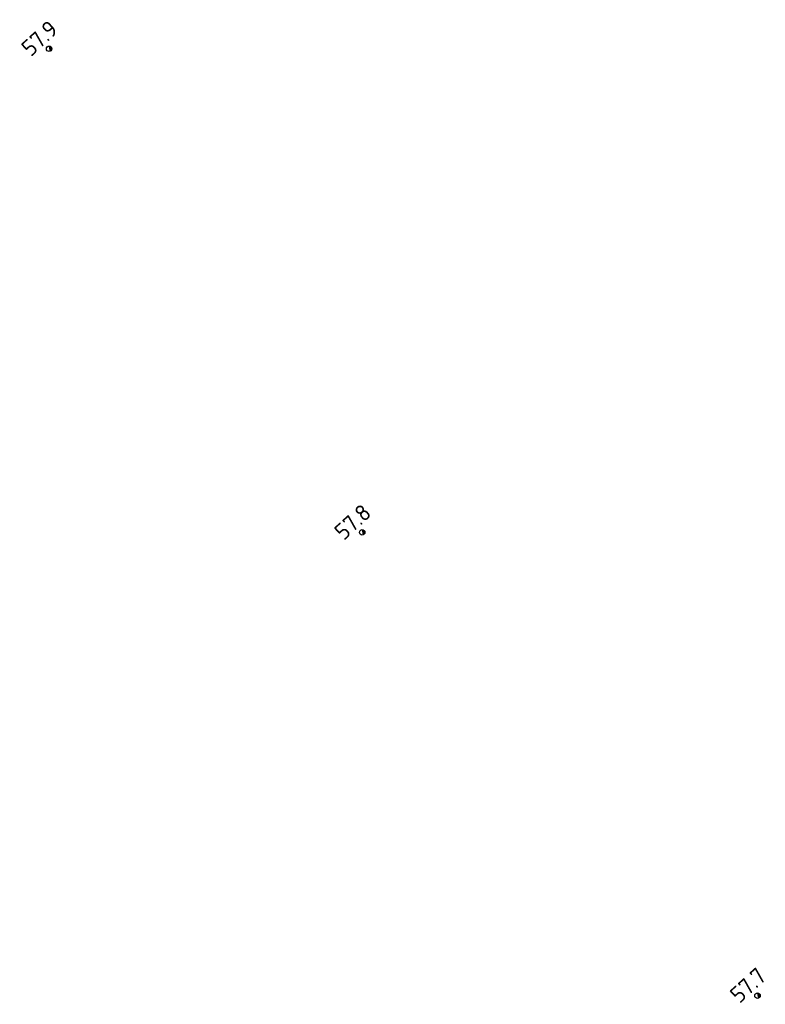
# Model space of a CAD drawing. Header units: metres. Extents: x 184077 to 190380, y 346696 to 349666.
# Tile 2 of 256: x 184562 to 184687, y 346696 to 346863. Entities that reach past the tile are written whole.
import ezdxf
from ezdxf.enums import TextEntityAlignment as Align

# ---------------------------------------------------------------- set-up
doc = ezdxf.new("R2010")
doc.units = ezdxf.units.M
doc.layers.add('hectometerpunten', color=7, linetype='Continuous')
doc.layers.add('hectometerpunten_001', color=1, linetype='Continuous')
doc.layers.add('X-XX-AL-T25', color=7, linetype='Continuous', lineweight=25)
doc.styles.add('NLCS-ISO-M500-T25', font='NLCS-ISO.ttf', dxfattribs={"height": 1.25})

# ---------------------------------------------------------------- blocks, each defined once
blk = doc.blocks.new('Rivier_kilometrering')
h = blk.add_hatch(color=256)
h.dxf.hatch_style = 1
h.paths.add_polyline_path([(-0.232, 0, 0.261667), (-0.121, -0.198), (0.121, 0.198, 0.585204)], flags=17)
h.paths.add_polyline_path([(0.232, 0, 1), (-0.232, 0, 1)])
blk.add_circle((0, 0), 0.232)
at = {"layer": 'X-XX-AL-T25', "ltscale": 0.1, "style": 'NLCS-ISO-M500-T25'}
blk.add_attdef('KILOMETER', text='', height=1.391, dxfattribs=at).set_placement((0, 0.5), align=Align.CENTER)

msp = doc.modelspace()

# ---------------------------------------------------------------- block references
at = {"layer": 'hectometerpunten'}
ref = msp.add_blockref('Rivier_kilometrering', (184566.5084, 346857.7189), dxfattribs=dict(at, xscale=2, yscale=2, zscale=2, rotation=42.41750409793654))
ref.add_attrib('KILOMETER', '57.9', dxfattribs={"layer": 'hectometerpunten_001', "height": 2.78191, "rotation": 42.417504, "style": 'NLCS-ISO-M500-T25'}).set_placement((184565.8339, 346858.4571), align=Align.CENTER)
ref = msp.add_blockref('Rivier_kilometrering', (184619.3536, 346776.0985), dxfattribs=dict(at, xscale=2, yscale=2, zscale=2, rotation=42.41750409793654))
ref.add_attrib('KILOMETER', '57.8', dxfattribs={"layer": 'hectometerpunten_001', "height": 2.78191, "rotation": 42.417504, "style": 'NLCS-ISO-M500-T25'}).set_placement((184618.6791, 346776.8367), align=Align.CENTER)
ref = msp.add_blockref('Rivier_kilometrering', (184686.0765, 346697.8969), dxfattribs=dict(at, xscale=2, yscale=2, zscale=2, rotation=42.41750409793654))
ref.add_attrib('KILOMETER', '57.7', dxfattribs={"layer": 'hectometerpunten_001', "height": 2.78191, "rotation": 42.417504, "style": 'NLCS-ISO-M500-T25'}).set_placement((184685.402, 346698.6351), align=Align.CENTER)

doc.saveas('drawing.dxf')
